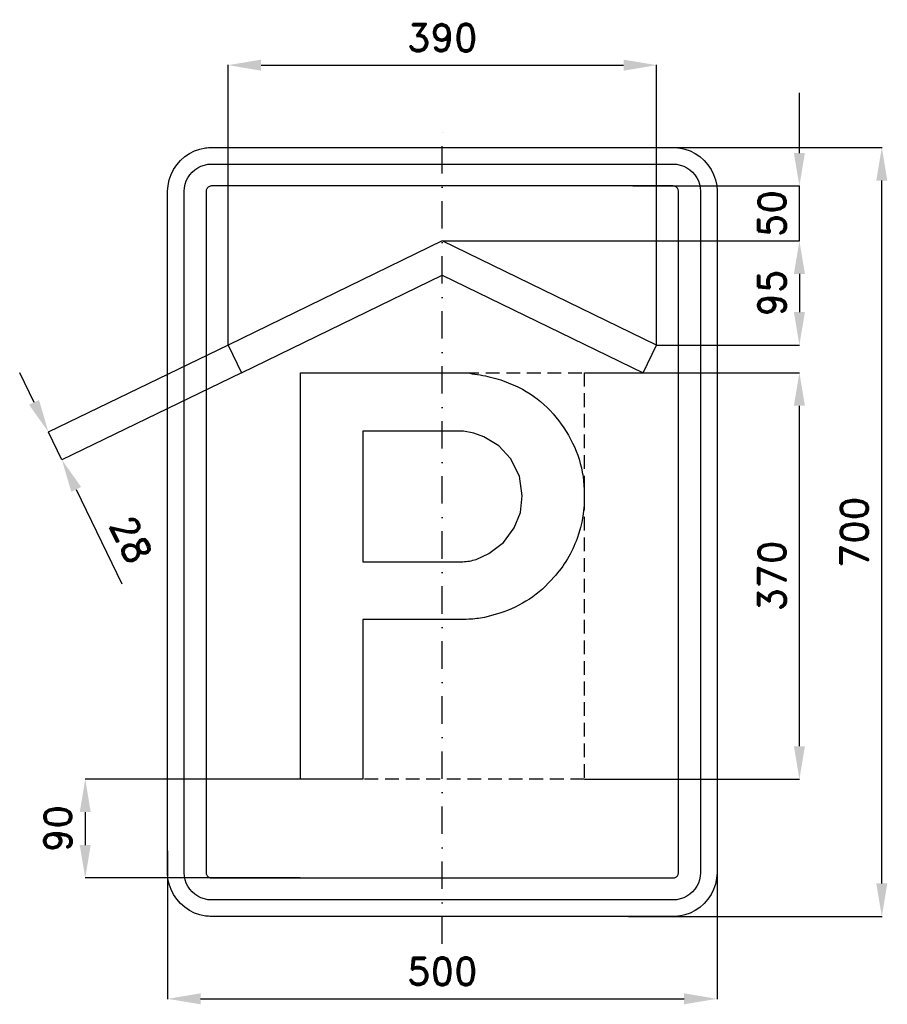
# Model space of a CAD drawing. Header units: millimetres. Extents: x -385 to 405, y -430 to 466.
import ezdxf

# ---------------------------------------------------------------- set-up
doc = ezdxf.new("R2010")
doc.units = ezdxf.units.MM
doc.header["$LTSCALE"] = 5
doc.linetypes.add('ČERCHOVANÁX2', pattern=[2, 1, -0.5, 0, -0.5])
doc.linetypes.add('ČÁRKOVANÁX2', pattern=[1.5, 1, -0.5])
doc.layers.add('Kóty', color=2, linetype='Continuous')
doc.layers.add('Značka', color=7, linetype='Continuous')
doc.styles.get("Standard").update_dxf_attribs({"font": 'romand.shx', "height": 25})
doc.dimstyles.get("Standard").update_dxf_attribs({"dimtxt": 25, "dimasz": 30, "dimexe": 0.18, "dimexo": 0.0625, "dimgap": 12.5, "dimtad": 1, "dimdec": 0, "dimzin": 0, "dimdsep": 46, "dimtxsty": 'Standard', "dimcen": 0.09, "dimadec": 0, "dimazin": 0, "dimtfac": 1, "dimtdec": 0, "dimtofl": 0, "dimtmove": 0, "dimatfit": 3, "dimfxl": 1, "dimtolj": 1, "dimtzin": 0, "dimarcsym": 0})

# ---------------------------------------------------------------- blocks, each defined once
blk = doc.blocks.new('*D1')
at = {"layer": 'Defpoints', "color": 0, "transparency": 16777216}
for p in [(0.0625, 265), (195, 170.185), (325, 170.185)]:
    blk.add_point(p, dxfattribs=at)
at = {"layer": 'Kóty', "color": 0, "lineweight": -2, "transparency": 16777216}
for p, q in [((0.125, 265), (325.18, 265)), ((325, 235), (325, 200.185)), ((195.0625, 170.185), (325.18, 170.185))]:
    blk.add_line(p, q, dxfattribs=at)
at = {"layer": 'Kóty', "color": 0, "transparency": 16777216}
for points in [[(320, 235), (330, 235), (325, 265)], [(320, 200.185), (330, 200.185), (325, 170.185)]]:
    blk.add_solid(points, dxfattribs=at)
at = {"layer": 'Kóty', "color": 0, "transparency": 16777216, "insert": (300, 217.5925), "char_height": 25, "attachment_point": 5, "rotation": 90}
blk.add_mtext('\\A1;95', dxfattribs=at)
blk = doc.blocks.new('*D2')
at = {"layer": 'Defpoints', "color": 0, "transparency": 16777216}
for p in [(195, 425), (-195, 170.185), (195, 170.185)]:
    blk.add_point(p, dxfattribs=at)
at = {"layer": 'Kóty', "color": 0, "lineweight": -2, "transparency": 16777216}
for p, q in [((-195, 170.2475), (-195, 425.18)), ((-165, 425), (165, 425)), ((195, 170.2475), (195, 425.18))]:
    blk.add_line(p, q, dxfattribs=at)
at = {"layer": 'Kóty', "color": 0, "transparency": 16777216}
for points in [[(-165, 430), (-165, 420), (-195, 425)], [(165, 430), (165, 420), (195, 425)]]:
    blk.add_solid(points, dxfattribs=at)
at = {"layer": 'Kóty', "color": 0, "transparency": 16777216, "insert": (0, 450), "char_height": 25, "attachment_point": 5}
blk.add_mtext('\\A1;390', dxfattribs=at)
blk = doc.blocks.new('*D3')
at = {"layer": 'Defpoints', "color": 0, "transparency": 16777216}
for p in [(-195, 170.19), (-182.8, 145), (-346.3, 65.8)]:
    blk.add_point(p, dxfattribs=at)
at = {"layer": 'Kóty', "color": 0, "lineweight": -2, "transparency": 16777216}
for p, q in [((-195.06, 170.16), (-358.66, 90.9)), ((-371.58, 117.98), (-384.66, 144.98)), ((-182.86, 144.97), (-346.46, 65.72)), ((-333.22, 38.8), (-291.6, -47.13))]:
    blk.add_line(p, q, dxfattribs=at)
at = {"layer": 'Kóty', "color": 0, "transparency": 16777216}
for points in [[(-367.08, 120.16), (-376.08, 115.8), (-358.5, 90.98)], [(-328.72, 40.98), (-337.72, 36.62), (-346.3, 65.8)]]:
    blk.add_solid(points, dxfattribs=at)
at = {"layer": 'Kóty', "color": 0, "transparency": 16777216, "insert": (-283.37, -6.76), "char_height": 25, "attachment_point": 5, "rotation": 295.84626}
blk.add_mtext('\\A1;28', dxfattribs=at)
blk = doc.blocks.new('*D4')
at = {"layer": 'Defpoints', "color": 0, "transparency": 16777216}
for p in [(129.191, 145), (325, 145), (129.191, -225)]:
    blk.add_point(p, dxfattribs=at)
at = {"layer": 'Kóty', "color": 0, "lineweight": -2, "transparency": 16777216}
for p, q in [((129.2535, 145), (325.18, 145)), ((325, -195), (325, 115)), ((129.2535, -225), (325.18, -225))]:
    blk.add_line(p, q, dxfattribs=at)
at = {"layer": 'Kóty', "color": 0, "transparency": 16777216}
for points in [[(320, 115), (330, 115), (325, 145)], [(320, -195), (330, -195), (325, -225)]]:
    blk.add_solid(points, dxfattribs=at)
at = {"layer": 'Kóty', "color": 0, "transparency": 16777216, "insert": (300, -40), "char_height": 25, "attachment_point": 5, "rotation": 90}
blk.add_mtext('\\A1;370', dxfattribs=at)
blk = doc.blocks.new('*D5')
at = {"layer": 'Defpoints', "color": 0, "transparency": 16777216}
for p in [(-129.192, -225), (-325, -315), (-129.192, -315)]:
    blk.add_point(p, dxfattribs=at)
at = {"layer": 'Kóty', "color": 0, "lineweight": -2, "transparency": 16777216}
for p, q in [((-129.2545, -225), (-325.18, -225)), ((-325, -255), (-325, -285)), ((-129.2545, -315), (-325.18, -315))]:
    blk.add_line(p, q, dxfattribs=at)
at = {"layer": 'Kóty', "color": 0, "transparency": 16777216}
for points in [[(-330, -255), (-320, -255), (-325, -225)], [(-330, -285), (-320, -285), (-325, -315)]]:
    blk.add_solid(points, dxfattribs=at)
at = {"layer": 'Kóty', "color": 0, "transparency": 16777216, "insert": (-350, -270), "char_height": 25, "attachment_point": 5, "rotation": 90}
blk.add_mtext('\\A1;90', dxfattribs=at)
blk = doc.blocks.new('*D6')
at = {"layer": 'Defpoints', "color": 0, "transparency": 16777216}
for p in [(-250, -290.19), (250, -289.11), (250, -425)]:
    blk.add_point(p, dxfattribs=at)
at = {"layer": 'Kóty', "color": 0, "lineweight": -2, "transparency": 16777216}
for p, q in [((-250, -290.26), (-250, -425.18)), ((250, -289.17), (250, -425.18)), ((-220, -425), (220, -425))]:
    blk.add_line(p, q, dxfattribs=at)
at = {"layer": 'Kóty', "color": 0, "transparency": 16777216}
for points in [[(-220, -420), (-220, -430), (-250, -425)], [(220, -420), (220, -430), (250, -425)]]:
    blk.add_solid(points, dxfattribs=at)
at = {"layer": 'Kóty', "color": 0, "transparency": 16777216, "insert": (0, -400), "char_height": 25, "attachment_point": 5}
blk.add_mtext('\\A1;500', dxfattribs=at)
blk = doc.blocks.new('*D7')
at = {"layer": 'Defpoints', "color": 0, "transparency": 16777216}
for p in [(170.72, 350), (400, 350), (169.5, -350)]:
    blk.add_point(p, dxfattribs=at)
at = {"layer": 'Kóty', "color": 0, "lineweight": -2, "transparency": 16777216}
for p, q in [((170.78, 350), (400.18, 350)), ((400, -320), (400, 320)), ((169.56, -350), (400.18, -350))]:
    blk.add_line(p, q, dxfattribs=at)
at = {"layer": 'Kóty', "color": 0, "transparency": 16777216}
for points in [[(395, 320), (405, 320), (400, 350)], [(395, -320), (405, -320), (400, -350)]]:
    blk.add_solid(points, dxfattribs=at)
at = {"layer": 'Kóty', "color": 0, "transparency": 16777216, "insert": (375, 0), "char_height": 25, "attachment_point": 5, "rotation": 90}
blk.add_mtext('\\A1;700', dxfattribs=at)

msp = doc.modelspace()

# ---------------------------------------------------------------- linework, layer by layer
at = {"layer": 'Kóty'}
for p, q in [((325, 345), (325, 399.71)), ((173.49, 315), (325.18, 315)), ((0.06, 265), (325.18, 265)), ((325, 235), (325, 205))]:
    msp.add_line(p, q, dxfattribs=at)
for points in [[(325, 265), (325, 315)], [(-346.3, 65.8), (-358.5, 90.98)]]:
    msp.add_lwpolyline(points, dxfattribs=at)
for points in [[(320, 345), (330, 345), (325, 315)], [(320, 235), (330, 235), (325, 265)]]:
    msp.add_solid(points, dxfattribs=at)
at = {"layer": 'Značka', "color": 6, "linetype": 'ČERCHOVANÁX2', "ltscale": 5}
msp.add_lwpolyline([(0, -375), (0, 375)], dxfattribs=at)
at = {"layer": 'Značka', "color": 5}
for points in [[(-210, -350), (-210.2, -350), (-210.3, -350, -0.032172), (-215.5, -349.64), (-220.6, -348.58), (-225.5, -346.92), (-230.1, -344.59), (-234.4, -341.71), (-238.3, -338.28), (-241.7, -334.4), (-244.6, -330.09), (-246.9, -325.46), (-248.6, -320.55), (-249.7, -315.48), (-250, -310.31), (-250, -310.16), (-250, -310), (-250, 310), (-250, 310.16), (-250, 310.31), (-249.6, 315.48), (-248.6, 320.56), (-246.9, 325.46), (-244.6, 330.09), (-241.7, 334.4), (-238.3, 338.28), (-234.4, 341.72), (-230.1, 344.59), (-225.5, 346.91), (-220.6, 348.58), (-215.5, 349.65, -0.036731), (-210.3, 350), (-210.2, 350), (-210, 350), (210, 350), (210.2, 350), (210.3, 350, -0.032172), (215.5, 349.64), (220.6, 348.58), (225.5, 346.92), (230.1, 344.59), (234.4, 341.71), (238.3, 338.28), (241.7, 334.4), (244.6, 330.09), (246.9, 325.46), (248.6, 320.56), (249.7, 315.48), (250, 310.31), (250, 310.16), (250, 310), (250, -310), (250, -310.16), (250, -310.31), (249.6, -315.48), (248.6, -320.55), (246.9, -325.46), (244.6, -330.09), (241.7, -334.4), (238.3, -338.28), (234.4, -341.72), (230.1, -344.59), (225.5, -346.91), (220.6, -348.58), (215.5, -349.65, -0.036734), (210.3, -350), (210.2, -350), (210, -350), (-210, -350)], [(-210, -335), (-210.1, -335), (-210.2, -335, -0.03216), (-213.4, -334.77), (-216.6, -334.11), (-219.7, -333.08), (-222.6, -331.62), (-225.3, -329.82), (-227.7, -327.68), (-229.8, -325.25), (-231.6, -322.56), (-233.1, -319.66), (-234.1, -316.6), (-234.8, -313.42), (-235, -310.2), (-235, -310.1), (-235, -310), (-235, 310), (-235, 310.1), (-235, 310.2), (-234.8, 313.42), (-234.1, 316.6), (-233.1, 319.67), (-231.6, 322.56), (-229.8, 325.25), (-227.7, 327.68), (-225.3, 329.82), (-222.6, 331.62), (-219.7, 333.07), (-216.6, 334.11), (-213.4, 334.78, -0.036729), (-210.2, 335), (-210.1, 335), (-210, 335), (210, 335), (210.1, 335), (210.2, 335, -0.032179), (213.4, 334.77), (216.6, 334.11), (219.7, 333.08), (222.6, 331.62), (225.3, 329.82), (227.7, 327.68), (229.8, 325.25), (231.6, 322.56), (233.1, 319.66), (234.1, 316.6), (234.8, 313.42), (235, 310.2), (235, 310.1), (235, 310), (235, -310), (235, -310.1), (235, -310.2), (234.8, -313.42), (234.1, -316.6), (233.1, -319.66), (231.6, -322.56), (229.8, -325.25), (227.7, -327.68), (225.3, -329.82), (222.6, -331.62), (219.7, -333.07), (216.6, -334.11), (213.4, -334.78), (210.2, -335), (210.1, -335), (210, -335), (-210, -335)], [(-129.2, -224.96), (-129.2, 145.04), (20.5, 145.04), (22.7, 144.75), (24.9, 144.46, -0.025352), (43.9, 141.01, -0.042901), (62.2, 135.02, -0.079536), (89.4, 118.72, -0.076471), (110.5, 94.74, -0.07694), (124.5, 66.21, -0.075794), (129.2, 34.77, -0.093988), (122.6, -5.91, -0.098353), (101.5, -41.16, -0.073279), (79.2, -61.01, -0.067711), (52.4, -73.88), (38.4, -77.72, -0.037896), (24.1, -79.51), (21.7, -79.62), (19.3, -79.7), (-72.5, -79.7), (-72.5, -224.96), (-129.2, -224.96)], [(-72.5, 91.89), (-72.5, -27.13), (15.1, -27.13), (16.8, -27.12), (18.6, -27.09, 0.067114), (30.9, -24.9), (42.4, -19.69), (55.7, -9.6), (65.5, 3.78), (71.1, 17.78), (72.8, 32.84), (70.1, 50.79), (62.1, 66.92), (51.3, 78.45), (37.8, 86.65), (28.7, 90.04), (19.2, 91.7), (17.7, 91.81), (16.3, 91.89), (-72.5, 91.89)]]:
    msp.add_lwpolyline(points, format="xyb", dxfattribs=at)
for points in [[(-210, -315), (210, -315), (210, -315), (210, -315), (210.7, -314.96), (211.3, -314.82), (211.9, -314.62), (212.5, -314.32), (213.1, -313.96), (213.5, -313.54), (214, -313.05), (214.3, -312.51), (214.6, -311.93), (214.8, -311.32), (215, -310.69), (215, -310.04), (215, -310.02), (215, -310), (215, 310), (215, 310.02), (215, 310.04), (215, 310.69), (214.8, 311.32), (214.6, 311.93), (214.3, 312.51), (214, 313.05), (213.5, 313.54), (213.1, 313.97), (212.5, 314.32), (211.9, 314.61), (211.3, 314.82), (210.7, 314.96), (210, 315), (210, 315), (210, 315), (-210, 315), (-210, 315), (-210, 315), (-210.7, 314.96), (-211.3, 314.82), (-211.9, 314.62), (-212.5, 314.32), (-213.1, 313.96), (-213.5, 313.54), (-214, 313.05), (-214.3, 312.51), (-214.6, 311.93), (-214.8, 311.32), (-215, 310.69), (-215, 310.04), (-215, 310.02), (-215, 310), (-215, -310), (-215, -310.02), (-215, -310.04), (-215, -310.69), (-214.8, -311.32), (-214.6, -311.93), (-214.3, -312.51), (-214, -313.05), (-213.5, -313.54), (-213.1, -313.97), (-212.5, -314.32), (-211.9, -314.61), (-211.3, -314.82), (-210.7, -314.96), (-210, -315), (-210, -315), (-210, -315)], [(195, 170.19), (0, 265), (-195, 170.19), (-182.8, 145), (0, 233.86), (182.8, 145), (195, 170.19)]]:
    msp.add_lwpolyline(points, dxfattribs=at)
at = {"layer": 'Značka', "color": 6, "linetype": 'ČÁRKOVANÁX2', "ltscale": 2.5}
msp.add_lwpolyline([(-129.19, -225), (-129.19, 145), (129.19, 145), (129.19, -225), (-129.19, -225)], dxfattribs=at)

# ---------------------------------------------------------------- texts
at = {"layer": 'Kóty', "insert": (300, 289.84), "char_height": 25, "attachment_point": 5, "rotation": 90}
msp.add_mtext('\\A1;50', dxfattribs=at)

# ---------------------------------------------------------------- dimensions: what is measured, and where the dimension line sits
at = {"layer": 'Kóty'}
for base, p1, p2, picture, middle in [((195, 425), (-195, 170.19), (195, 170.19), '*D2', (0, 450)), ((250, -425), (-250, -290.19), (250, -289.11), '*D6', (0, -400))]:
    dim = msp.add_linear_dim(base=base, p1=p1, p2=p2, dimstyle='Standard', dxfattribs=at)
    dim.commit()
    dim.dimension.update_dxf_attribs({"geometry": picture, "text_midpoint": middle})
for base, p1, p2, picture, middle in [((400, 350), (169.5, -350), (170.72, 350), '*D7', (375, 0)), ((325, 170.19), (0.06, 265), (195, 170.19), '*D1', (300, 217.59)), ((325, 145), (129.19, -225), (129.19, 145), '*D4', (300, -40)), ((-325, -315), (-129.19, -225), (-129.19, -315), '*D5', (-350, -270))]:
    dim = msp.add_linear_dim(base=base, p1=p1, p2=p2, angle=90, dimstyle='Standard', dxfattribs=at)
    dim.commit()
    dim.dimension.update_dxf_attribs({"geometry": picture, "text_midpoint": middle})
dim = msp.add_aligned_dim(p1=(-195, 170.19), p2=(-182.8, 145), distance=-181.67, dimstyle='Standard', dxfattribs=at)
dim.commit()
dim.dimension.update_dxf_attribs({"geometry": '*D3', "text_midpoint": (-283.37, -6.76)})

doc.saveas('drawing.dxf')
